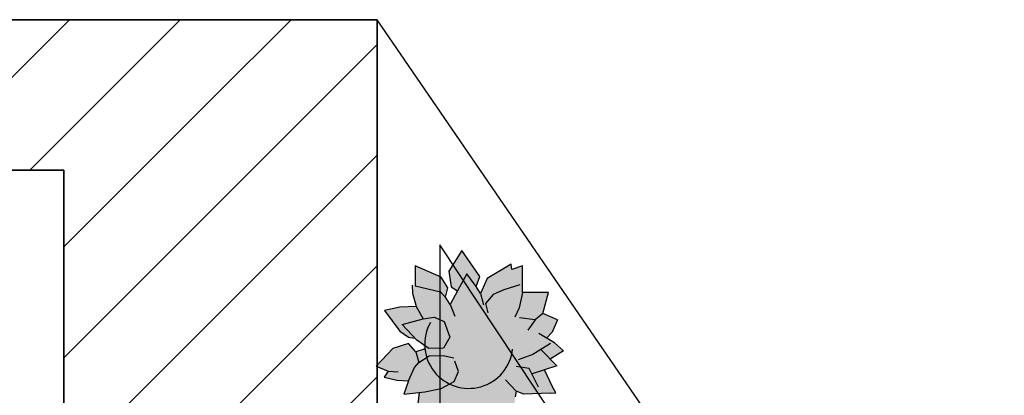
# Model space of a CAD drawing. Header units: millimetres. Extents: x 599892 to 1424040, y -105982 to -25022.
# Tile 17 of 25: x 602881 to 602960, y -27262 to -27232. Entities that reach past the tile are written whole.
import ezdxf

# ---------------------------------------------------------------- set-up
doc = ezdxf.new("R2010")
doc.units = ezdxf.units.MM
doc.header["$MEASUREMENT"] = 0
for name, color, linetype, lineweight in [('Opisy', 7, 'Continuous', 25), ('Wyposażenie', 7, 'Continuous', 25), ('Wyposażenie_Nr_pióra__104', 7, 'Continuous', 25), ('Wyposażenie_Nr_pióra__43', 7, 'Continuous', 25), ('Ściany_Nr_pióra__20', 7, 'Continuous', 25), ('Ściany_Nr_pióra__21', 7, 'Continuous', 25)]:
    doc.layers.add(name, color=color, linetype=linetype, lineweight=lineweight)
pattern_1 = [(45, (600207.518, -59625.8733), (-4.4194174, 4.4194174), [])]

msp = doc.modelspace()

# ---------------------------------------------------------------- hatches: boundary and pattern name
at = {"layer": 'Wyposażenie', "linetype": 'Continuous'}
msp.add_hatch(color=256, dxfattribs=at).paths.add_polyline_path([(602913.473, -27264.433), (602913.349, -27264.014), (602912.916, -27263.979), (602913.171, -27261.714), (602912.758, -27261.758), (602911.926, -27261.847), (602912.304, -27260.786), (602911.378, -27260.727), (602910.363, -27260.493), (602910.69, -27260.018), (602909.725, -27259.604), (602911.045, -27258.196), (602912.292, -27257.812), (602912.873, -27258.461), (602913.535, -27258.264), (602913.442, -27257.884), (602912.96, -27257.552), (602912.798, -27257.388), (602912.287, -27257.299), (602911.621, -27256.827), (602910.393, -27255.173), (602911.613, -27254.919), (602912.909, -27254.843), (602912.698, -27254.079), (602912.622, -27253.803), (602912.594, -27253.152), (602912.828, -27253.202), (602912.835, -27251.608), (602914.913, -27252.522), (602915.43, -27253.359), (602915.244, -27254.101), (602915.612, -27254.703), (602916.203, -27253.592), (602915.708, -27253.283), (602915.514, -27252.03), (602916.556, -27250.392), (602917.977, -27252.451), (602917.697, -27253.269), (602918.043, -27253.829), (602918.567, -27252.619), (602920.481, -27251.473), (602920.531, -27251.912), (602921.397, -27251.622), (602921.399, -27253.735), (602923.465, -27253.746), (602923.016, -27255.411), (602924.186, -27255.907), (602923.761, -27256.893), (602923.535, -27257.137), (602923.309, -27257.38), (602923.579, -27257.541), (602923.929, -27257.749), (602924.669, -27258.387), (602923.604, -27259.046), (602924.133, -27259.589), (602923.152, -27259.904), (602923.77, -27261.268), (602924.051, -27261.752), (602923.828, -27261.763), (602923.605, -27261.774), (602921.487, -27261.854), (602920.891, -27261.621), (602920.811, -27262.051), (602920.707, -27263.128), (602920.604, -27264.204), (602920.01, -27263.903), (602919.696, -27264.996), (602919.291, -27264.749), (602918.706, -27265.199), (602917.798, -27264.506), (602917.115, -27265.453), (602916.213, -27264.146), (602915.985, -27264.375), (602915.582, -27263.226)])
at = {"layer": 'Ściany_Nr_pióra__20', "linetype": 'Continuous'}
h = msp.add_hatch(dxfattribs=at)
h.set_pattern_fill('Bloczki_ceramiczne', color=256, scale=0.1, angle=90, style=0, pattern_type=2)
h.set_pattern_definition(pattern_1)
h.paths.add_polyline_path([(602884.807, -27243.971), (602909.807, -27231.971), (602819.807, -27231.971), (602819.807, -27243.971)])
h = msp.add_hatch(dxfattribs=at)
h.set_pattern_fill('Bloczki_ceramiczne', color=256, scale=0.1, angle=90, style=0, pattern_type=2)
h.set_pattern_definition(pattern_1)
h.paths.add_polyline_path([(602884.807, -27243.971), (602884.807, -27316.971), (602909.807, -27304.971), (602909.807, -27231.971)])

# ---------------------------------------------------------------- linework, layer by layer
at = {"layer": 'Opisy', "linetype": 'Continuous'}
for p, q in [((602634.807, -27231.971), (602909.807, -27231.971)), ((602909.807, -27231.971), (602909.807, -27304.971)), ((602884.807, -27243.971), (602635.807, -27243.971)), ((602884.807, -27316.971), (602884.807, -27243.971))]:
    msp.add_line(p, q, dxfattribs=at)
at = {"layer": 'Wyposażenie_Nr_pióra__104', "linetype": 'Continuous'}
for p, q in [((602916.556, -27250.392), (602915.514, -27252.03)), ((602917.977, -27252.451), (602916.556, -27250.392)), ((602912.835, -27251.608), (602912.828, -27253.202)), ((602914.913, -27252.522), (602912.835, -27251.608)), ((602920.481, -27251.473), (602918.567, -27252.619)), ((602920.531, -27251.912), (602920.481, -27251.473)), ((602921.397, -27251.622), (602920.531, -27251.912)), ((602921.399, -27253.735), (602921.397, -27251.622)), ((602915.43, -27253.359), (602914.913, -27252.522)), ((602915.514, -27252.03), (602915.708, -27253.283)), ((602916.95, -27252.252), (602916.203, -27253.592)), ((602917.697, -27253.269), (602916.95, -27252.252)), ((602917.697, -27253.269), (602917.977, -27252.451)), ((602918.567, -27252.619), (602918.043, -27253.829)), ((602912.594, -27253.152), (602912.622, -27253.803)), ((602912.828, -27253.202), (602914.846, -27253.685)), ((602915.244, -27254.101), (602915.43, -27253.359)), ((602915.708, -27253.283), (602916.203, -27253.592)), ((602918.043, -27253.829), (602917.697, -27253.269)), ((602921.174, -27253.121), (602919.893, -27253.512)), ((602912.622, -27253.803), (602912.909, -27254.843)), ((602914.846, -27253.685), (602915.305, -27254.201)), ((602915.612, -27254.703), (602915.244, -27254.101)), ((602916.203, -27253.592), (602915.612, -27254.703)), ((602918.043, -27253.829), (602918.274, -27254.732)), ((602919.046, -27253.89), (602918.451, -27254.624)), ((602919.893, -27253.512), (602919.046, -27253.89)), ((602921.399, -27253.73), (602921.113, -27254.968)), ((602923.465, -27253.746), (602921.399, -27253.735)), ((602923.016, -27255.411), (602923.465, -27253.746)), ((602911.613, -27254.919), (602910.393, -27255.173)), ((602912.909, -27254.843), (602911.613, -27254.919)), ((602912.909, -27254.843), (602913.461, -27255.852)), ((602915.612, -27254.703), (602915.986, -27255.636)), ((602918.451, -27254.624), (602918.627, -27255.37)), ((602921.113, -27254.968), (602920.779, -27255.699)), ((602910.393, -27255.173), (602911.621, -27256.827)), ((602913.461, -27255.852), (602914.346, -27255.718)), ((602914.346, -27255.718), (602915.131, -27256.05)), ((602922.399, -27255.921), (602921.14, -27255.758)), ((602923.016, -27255.411), (602922.399, -27255.921)), ((602924.186, -27255.907), (602923.016, -27255.411)), ((602911.789, -27256.281), (602913.461, -27255.852)), ((602912.96, -27257.552), (602911.789, -27256.281)), ((602915.131, -27256.05), (602915.605, -27257.311)), ((602922.399, -27255.921), (602921.827, -27256.755)), ((602924.186, -27255.907), (602923.761, -27256.893)), ((602911.621, -27256.827), (602912.287, -27257.299)), ((602912.287, -27257.299), (602912.798, -27257.388)), ((602915.605, -27257.311), (602915.101, -27258.169)), ((602923.929, -27257.749), (602922.681, -27257.004)), ((602923.761, -27256.893), (602923.309, -27257.38)), ((602912.292, -27257.812), (602911.045, -27258.196)), ((602912.873, -27258.461), (602912.292, -27257.812)), ((602913.925, -27258.215), (602912.96, -27257.552)), ((602923.634, -27257.808), (602922.214, -27258.694)), ((602924.669, -27258.387), (602923.929, -27257.749)), ((602911.045, -27258.196), (602909.725, -27259.604)), ((602913.535, -27258.264), (602912.873, -27258.461)), ((602912.873, -27258.461), (602913.132, -27259.336)), ((602913.132, -27259.336), (602913.955, -27258.783)), ((602915.101, -27258.169), (602913.925, -27258.215)), ((602913.955, -27258.783), (602915.055, -27258.752)), ((602915.055, -27258.752), (602915.912, -27258.944)), ((602922.214, -27258.694), (602921.033, -27259.1)), ((602924.133, -27259.589), (602922.889, -27258.311)), ((602924.669, -27258.387), (602923.604, -27259.046)), ((602909.725, -27259.604), (602910.69, -27260.018)), ((602912.775, -27259.734), (602913.132, -27259.336)), ((602916.274, -27260.028), (602915.985, -27259.228)), ((602921.911, -27259.79), (602920.883, -27259.643)), ((602924.133, -27259.589), (602922.162, -27260.221)), ((602910.69, -27260.018), (602910.363, -27260.493)), ((602910.363, -27260.493), (602911.378, -27260.727)), ((602910.69, -27260.018), (602911.481, -27260.069)), ((602912.277, -27260.847), (602912.775, -27259.734)), ((602915.942, -27260.845), (602916.274, -27260.028)), ((602922.674, -27261.28), (602921.911, -27259.79)), ((602923.77, -27261.268), (602923.152, -27259.904)), ((602911.378, -27260.727), (602912.304, -27260.786)), ((602912.304, -27260.786), (602911.926, -27261.847)), ((602914.912, -27261.396), (602915.942, -27260.845)), ((602920.891, -27261.621), (602920.04, -27260.698)), ((602924.051, -27261.752), (602923.77, -27261.268)), ((602911.926, -27261.847), (602913.591, -27261.669)), ((602912.916, -27263.979), (602913.171, -27261.714)), ((602913.591, -27261.669), (602914.912, -27261.396)), ((602920.891, -27261.621), (602920.811, -27262.051)), ((602921.487, -27261.854), (602920.891, -27261.621)), ((602923.605, -27261.774), (602921.487, -27261.854)), ((602923.605, -27261.774), (602924.051, -27261.752))]:
    msp.add_line(p, q, dxfattribs=at)
msp.add_arc((602917.105, -27257.872), 3.516, 150.14263, 353.86768, dxfattribs=at)
at = {"layer": 'Wyposażenie_Nr_pióra__43', "linetype": 'Continuous'}
for p, q in [((602959.807, -27304.971), (602909.807, -27231.971)), ((602914.807, -27249.923), (602914.807, -27299.971)), ((602947.885, -27299.971), (602914.807, -27249.923))]:
    msp.add_line(p, q, dxfattribs=at)
at = {"layer": 'Ściany_Nr_pióra__21', "linetype": 'Continuous', "flags": 128}
for points in [[(602909.807, -27231.971), (602819.807, -27231.971)], [(602909.807, -27304.971), (602909.807, -27231.971)], [(602819.807, -27243.971), (602884.807, -27243.971)], [(602884.807, -27243.971), (602884.807, -27316.971)]]:
    msp.add_lwpolyline(points, dxfattribs=at)

doc.saveas('drawing.dxf')
